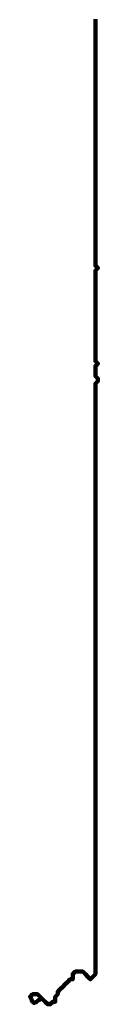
# Model space of a CAD drawing. Header units: metres. Extents: x 2413 to 4131, y 3282 to 4239.
# Tile 24 of 57: x 2933.943 to 2934.193, y 4224.18 to 4227.797. Entities that reach past the tile are written whole.
import ezdxf

# ---------------------------------------------------------------- set-up
doc = ezdxf.new("R2010")
doc.units = ezdxf.units.M
doc.layers.add('P', color=250, linetype='Continuous', lineweight=100)

msp = doc.modelspace()

# ---------------------------------------------------------------- linework, layer by layer
at = {"layer": 'P', "color": 0, "linetype": 'Continuous'}
msp.add_lwpolyline([(2934.1835, 4227.7987), (2934.1835, 4227.7894), (2934.1835, 4227.7802), (2934.1835, 4227.771), (2934.1835, 4227.7617), (2934.1835, 4227.7525), (2934.1835, 4227.7433), (2934.1835, 4227.7341), (2934.1835, 4227.7248), (2934.1835, 4227.7156), (2934.1835, 4227.7064), (2934.1835, 4227.6971), (2934.1835, 4227.6879), (2934.1835, 4227.6787), (2934.1835, 4227.6694), (2934.1835, 4227.6602), (2934.1835, 4227.651), (2934.1835, 4227.6417), (2934.1835, 4227.6325), (2934.1835, 4227.6233), (2934.1835, 4227.6141), (2934.1835, 4227.6048), (2934.1835, 4227.5956), (2934.1835, 4227.5864), (2934.1835, 4227.5771), (2934.1835, 4227.5679), (2934.1835, 4227.5587), (2934.1835, 4227.5494), (2934.1835, 4227.5402), (2934.1835, 4227.531), (2934.1835, 4227.5217), (2934.1835, 4227.5125), (2934.1835, 4227.5033), (2934.1835, 4227.4941), (2934.1835, 4227.4848), (2934.1835, 4227.4756), (2934.1835, 4227.4664), (2934.1835, 4227.4571), (2934.1835, 4227.4479), (2934.1835, 4227.4387), (2934.1835, 4227.4294), (2934.1835, 4227.4202), (2934.1835, 4227.411), (2934.1835, 4227.4017), (2934.1835, 4227.3925), (2934.1835, 4227.3833), (2934.1835, 4227.3741), (2934.1835, 4227.3648), (2934.1835, 4227.3556), (2934.1835, 4227.3464), (2934.1835, 4227.3371), (2934.1835, 4227.3279), (2934.1835, 4227.3187), (2934.1835, 4227.3094), (2934.1835, 4227.3002), (2934.1835, 4227.291), (2934.1835, 4227.2817), (2934.1835, 4227.2725), (2934.1835, 4227.2633), (2934.1835, 4227.2541), (2934.1835, 4227.2448), (2934.1835, 4227.2356), (2934.1835, 4227.2264), (2934.1835, 4227.2171), (2934.1835, 4227.2079), (2934.1835, 4227.1987), (2934.1835, 4227.1894), (2934.1835, 4227.1802), (2934.1835, 4227.171), (2934.1835, 4227.1617), (2934.1835, 4227.1525), (2934.1835, 4227.1433), (2934.1835, 4227.1341), (2934.1835, 4227.1248), (2934.1835, 4227.1156), (2934.1835, 4227.1064), (2934.1835, 4227.0971), (2934.1835, 4227.0879), (2934.1835, 4227.0787), (2934.1835, 4227.0694), (2934.1835, 4227.0602), (2934.1835, 4227.051), (2934.1835, 4227.0417), (2934.1835, 4227.0325), (2934.1835, 4227.0233), (2934.1835, 4227.0141), (2934.1835, 4227.0048), (2934.1835, 4226.9956), (2934.1835, 4226.9864), (2934.1835, 4226.9771), (2934.1835, 4226.9679), (2934.1835, 4226.9587), (2934.1835, 4226.9494), (2934.1835, 4226.9402), (2934.1835, 4226.931), (2934.1835, 4226.9217), (2934.1835, 4226.9125), (2934.1835, 4226.9033), (2934.1835, 4226.8941), (2934.1927, 4226.8848), (2934.1835, 4226.8756), (2934.1835, 4226.8664), (2934.1835, 4226.8571), (2934.1835, 4226.8479), (2934.1835, 4226.8387), (2934.1835, 4226.8294), (2934.1835, 4226.8202), (2934.1835, 4226.811), (2934.1835, 4226.8017), (2934.1835, 4226.7925), (2934.1835, 4226.7833), (2934.1835, 4226.7741), (2934.1835, 4226.7648), (2934.1835, 4226.7556), (2934.1835, 4226.7464), (2934.1835, 4226.7371), (2934.1835, 4226.7279), (2934.1835, 4226.7187), (2934.1835, 4226.7094), (2934.1835, 4226.7002), (2934.1835, 4226.691), (2934.1835, 4226.6817), (2934.1835, 4226.6725), (2934.1835, 4226.6633), (2934.1835, 4226.6541), (2934.1835, 4226.6448), (2934.1835, 4226.6356), (2934.1835, 4226.6264), (2934.1835, 4226.6171), (2934.1835, 4226.6079), (2934.1835, 4226.5987), (2934.1835, 4226.5894), (2934.1835, 4226.5802), (2934.1835, 4226.571), (2934.1835, 4226.5617), (2934.1835, 4226.5525), (2934.1835, 4226.5433), (2934.1927, 4226.5341), (2934.1835, 4226.5248), (2934.1835, 4226.5156), (2934.1835, 4226.5064), (2934.1835, 4226.4971), (2934.1835, 4226.4879), (2934.1927, 4226.4787), (2934.1927, 4226.4694), (2934.1835, 4226.4602), (2934.1835, 4226.451), (2934.1835, 4226.4417), (2934.1835, 4226.4325), (2934.1835, 4226.4233), (2934.1835, 4226.4141), (2934.1835, 4226.4048), (2934.1835, 4226.3956), (2934.1835, 4226.3864), (2934.1835, 4226.3771), (2934.1835, 4226.3679), (2934.1835, 4226.3587), (2934.1835, 4226.3494), (2934.1835, 4226.3402), (2934.1835, 4226.331), (2934.1835, 4226.3217), (2934.1835, 4226.3125), (2934.1835, 4226.3033), (2934.1835, 4226.2941), (2934.1835, 4226.2848), (2934.1835, 4226.2756), (2934.1835, 4226.2664), (2934.1835, 4226.2571), (2934.1835, 4226.2479), (2934.1835, 4226.2387), (2934.1835, 4226.2294), (2934.1835, 4226.2202), (2934.1835, 4226.211), (2934.1835, 4226.2017), (2934.1835, 4226.1925), (2934.1835, 4226.1833), (2934.1835, 4226.1741), (2934.1835, 4226.1648), (2934.1835, 4226.1556), (2934.1835, 4226.1464), (2934.1835, 4226.1371), (2934.1835, 4226.1279), (2934.1835, 4226.1187), (2934.1835, 4226.1094), (2934.1835, 4226.1002), (2934.1835, 4226.091), (2934.1835, 4226.0817), (2934.1835, 4226.0725), (2934.1835, 4226.0633), (2934.1835, 4226.0541), (2934.1835, 4226.0448), (2934.1835, 4226.0356), (2934.1835, 4226.0264), (2934.1835, 4226.0171), (2934.1835, 4226.0079), (2934.1835, 4225.9987), (2934.1835, 4225.9894), (2934.1835, 4225.9802), (2934.1835, 4225.971), (2934.1835, 4225.9617), (2934.1835, 4225.9525), (2934.1835, 4225.9433), (2934.1835, 4225.9341), (2934.1835, 4225.9248), (2934.1835, 4225.9156), (2934.1835, 4225.9064), (2934.1835, 4225.8971), (2934.1835, 4225.8879), (2934.1835, 4225.8787), (2934.1835, 4225.8694), (2934.1835, 4225.8602), (2934.1835, 4225.851), (2934.1835, 4225.8417), (2934.1835, 4225.8325), (2934.1835, 4225.8233), (2934.1835, 4225.8141), (2934.1835, 4225.8048), (2934.1835, 4225.7956), (2934.1835, 4225.7864), (2934.1835, 4225.7771), (2934.1835, 4225.7679), (2934.1835, 4225.7587), (2934.1835, 4225.7494), (2934.1835, 4225.7402), (2934.1835, 4225.731), (2934.1835, 4225.7217), (2934.1835, 4225.7125), (2934.1835, 4225.7033), (2934.1835, 4225.6941), (2934.1835, 4225.6848), (2934.1835, 4225.6756), (2934.1835, 4225.6664), (2934.1835, 4225.6571), (2934.1835, 4225.6479), (2934.1835, 4225.6387), (2934.1835, 4225.6294), (2934.1835, 4225.6202), (2934.1835, 4225.611), (2934.1835, 4225.6017), (2934.1835, 4225.5925), (2934.1835, 4225.5833), (2934.1835, 4225.5741), (2934.1835, 4225.5648), (2934.1835, 4225.5556), (2934.1835, 4225.5464), (2934.1835, 4225.5371), (2934.1835, 4225.5279), (2934.1835, 4225.5187), (2934.1835, 4225.5094), (2934.1835, 4225.5002), (2934.1835, 4225.491), (2934.1835, 4225.4817), (2934.1835, 4225.4725), (2934.1835, 4225.4633), (2934.1835, 4225.4541), (2934.1835, 4225.4448), (2934.1835, 4225.4356), (2934.1835, 4225.4264), (2934.1835, 4225.4171), (2934.1835, 4225.4079), (2934.1835, 4225.3987), (2934.1835, 4225.3894), (2934.1835, 4225.3802), (2934.1835, 4225.371), (2934.1835, 4225.3617), (2934.1835, 4225.3525), (2934.1835, 4225.3433), (2934.1835, 4225.3341), (2934.1835, 4225.3248), (2934.1835, 4225.3156), (2934.1835, 4225.3064), (2934.1835, 4225.2971), (2934.1835, 4225.2879), (2934.1835, 4225.2787), (2934.1835, 4225.2694), (2934.1835, 4225.2602), (2934.1835, 4225.251), (2934.1835, 4225.2417), (2934.1835, 4225.2325), (2934.1835, 4225.2233), (2934.1835, 4225.2141), (2934.1835, 4225.2048), (2934.1835, 4225.1956), (2934.1835, 4225.1864), (2934.1835, 4225.1771), (2934.1835, 4225.1679), (2934.1835, 4225.1587), (2934.1835, 4225.1494), (2934.1835, 4225.1402), (2934.1835, 4225.131), (2934.1835, 4225.1217), (2934.1835, 4225.1125), (2934.1835, 4225.1033), (2934.1835, 4225.0941), (2934.1835, 4225.0848), (2934.1835, 4225.0756), (2934.1835, 4225.0664), (2934.1835, 4225.0571), (2934.1835, 4225.0479), (2934.1835, 4225.0387), (2934.1835, 4225.0294), (2934.1835, 4225.0202), (2934.1835, 4225.011), (2934.1835, 4225.0017), (2934.1835, 4224.9925), (2934.1835, 4224.9833), (2934.1835, 4224.9741), (2934.1835, 4224.9648), (2934.1835, 4224.9556), (2934.1835, 4224.9464), (2934.1835, 4224.9371), (2934.1835, 4224.9279), (2934.1835, 4224.9187), (2934.1835, 4224.9094), (2934.1835, 4224.9002), (2934.1835, 4224.891), (2934.1835, 4224.8817), (2934.1835, 4224.8725), (2934.1835, 4224.8633), (2934.1835, 4224.8541), (2934.1835, 4224.8448), (2934.1835, 4224.8356), (2934.1835, 4224.8264), (2934.1835, 4224.8171), (2934.1835, 4224.8079), (2934.1835, 4224.7987), (2934.1835, 4224.7894), (2934.1835, 4224.7802), (2934.1835, 4224.771), (2934.1835, 4224.7617), (2934.1835, 4224.7525), (2934.1835, 4224.7433), (2934.1835, 4224.7341), (2934.1835, 4224.7248), (2934.1835, 4224.7156), (2934.1835, 4224.7064), (2934.1835, 4224.6971), (2934.1835, 4224.6879), (2934.1835, 4224.6787), (2934.1835, 4224.6694), (2934.1835, 4224.6602), (2934.1835, 4224.651), (2934.1835, 4224.6417), (2934.1835, 4224.6325), (2934.1835, 4224.6233), (2934.1835, 4224.6141), (2934.1835, 4224.6048), (2934.1835, 4224.5956), (2934.1835, 4224.5864), (2934.1835, 4224.5771), (2934.1835, 4224.5679), (2934.1835, 4224.5587), (2934.1835, 4224.5494), (2934.1835, 4224.5402), (2934.1835, 4224.531), (2934.1835, 4224.5217), (2934.1835, 4224.5125), (2934.1835, 4224.5033), (2934.1835, 4224.4941), (2934.1835, 4224.4848), (2934.1835, 4224.4756), (2934.1835, 4224.4664), (2934.1835, 4224.4571), (2934.1835, 4224.4479), (2934.1835, 4224.4387), (2934.1835, 4224.4294), (2934.1835, 4224.4202), (2934.1835, 4224.411), (2934.1835, 4224.4017), (2934.1835, 4224.3925), (2934.1835, 4224.3833), (2934.1835, 4224.3741), (2934.1835, 4224.3648), (2934.1835, 4224.3556), (2934.1835, 4224.3464), (2934.1835, 4224.3371), (2934.1835, 4224.3279), (2934.1835, 4224.3187), (2934.1835, 4224.3094), (2934.1835, 4224.3002), (2934.1835, 4224.291), (2934.1742, 4224.2817), (2934.165, 4224.2725), (2934.1558, 4224.2817), (2934.1465, 4224.291), (2934.1373, 4224.3002), (2934.1281, 4224.3002), (2934.1188, 4224.3002), (2934.1096, 4224.3002), (2934.1004, 4224.291), (2934.1004, 4224.2817), (2934.1004, 4224.2725), (2934.0911, 4224.2725), (2934.0819, 4224.2633), (2934.0727, 4224.2541), (2934.0635, 4224.2448), (2934.0542, 4224.2356), (2934.045, 4224.2264), (2934.045, 4224.2171), (2934.0358, 4224.2079), (2934.0358, 4224.1987), (2934.0358, 4224.1894), (2934.0265, 4224.1894), (2934.0173, 4224.1802), (2934.0081, 4224.1802), (2933.9988, 4224.1894), (2933.9896, 4224.1987), (2933.9804, 4224.2079), (2933.9711, 4224.2171), (2933.9619, 4224.2171), (2933.9527, 4224.2171), (2933.9435, 4224.2079), (2933.9465, 4224.2033), (2933.9481, 4224.1987), (2933.9496, 4224.1941), (2933.9511, 4224.191), (2933.9542, 4224.1879), (2933.9573, 4224.1848), (2933.9604, 4224.1864), (2933.965, 4224.1879), (2933.9681, 4224.1894), (2933.9711, 4224.1925), (2933.9758, 4224.1956), (2933.9804, 4224.1987)], dxfattribs=at)

doc.saveas('drawing.dxf')
